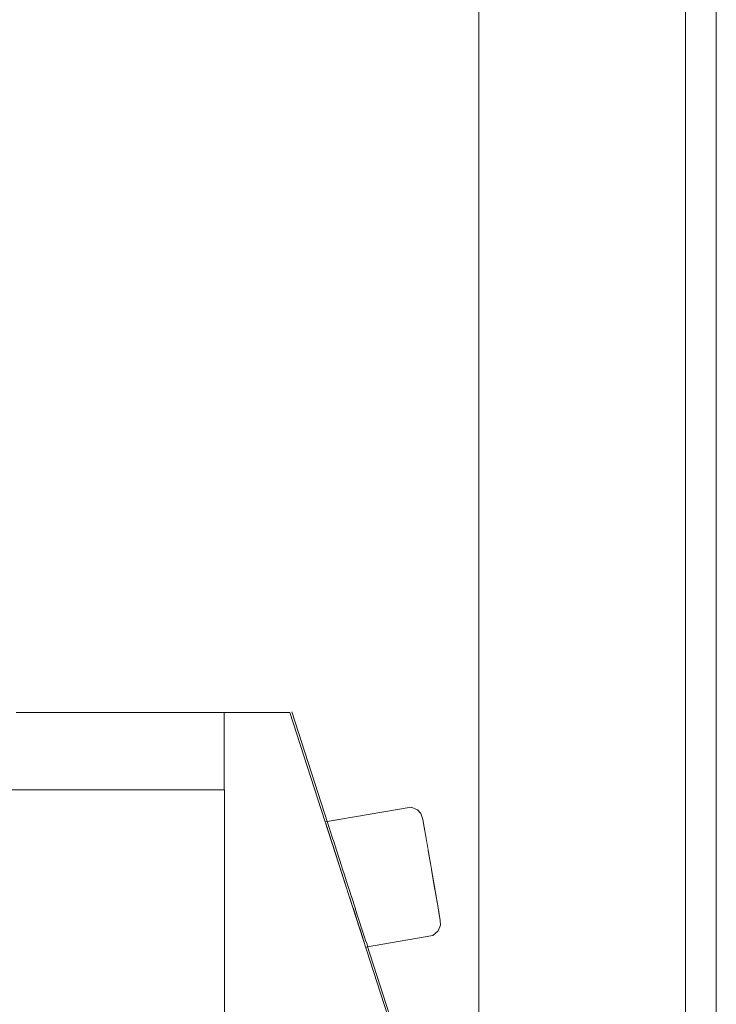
# Model space of a CAD drawing. Header units: millimetres. Extents: x 58537 to 97688, y -8921 to 14216.
# Tile 138 of 189: x 69015 to 69285, y 3617 to 3998. Entities that reach past the tile are written whole.
import ezdxf

# ---------------------------------------------------------------- set-up
doc = ezdxf.new("R2010")
doc.units = ezdxf.units.MM
doc.header["$MEASUREMENT"] = 0
doc.linetypes.add('Wipeout_Contour', pattern=[1000, 0, -1000])
for name, color, linetype in [('Nowe_A-Armatura', 7, 'Continuous'), ('Nowe_A-Wymiary-Zewnętrzne', 7, 'Continuous'), ('Nowe_Drzwi Archicad', 7, 'Continuous')]:
    doc.layers.add(name, color=color, linetype=linetype)
for name, color, linetype, lineweight in [('Nowe_A-Armatura_Nr_pióra__2', 8, 'Continuous', 13), ('Nowe_A-Wymiary-Zewnętrzne_Nr_pióra__46', 5, 'Continuous', 15), ('Nowe_Drzwi Archicad_Nr_pióra__3', 7, 'Continuous', 13)]:
    doc.layers.add(name, color=color, linetype=linetype, lineweight=lineweight)
doc.layers.add('Nowe_A-Wymiary-Zewnętrzne_Nr_pióra__45', color=7, linetype='Continuous', lineweight=15, true_color=0x40a5ff)
doc.layers.add('Nowe_A-Wymiary-Zewnętrzne_Nr_pióra__85', color=7, linetype='Continuous', lineweight=13, true_color=0x80c2ff)
doc.styles.add('STYL_AUTOMATYCZNY_2', font='arial.ttf')
doc.dimstyles.new('STYL_AUTOMATYCZNY__1', dxfattribs={"dimtxt": 125, "dimasz": 47.5, "dimexe": 0.18, "dimexo": 20, "dimgap": 0, "dimtad": 1, "dimdec": 1, "dimlfac": 0.1, "dimzin": 0, "dimdsep": 46, "dimtxsty": 'STYL_AUTOMATYCZNY_2', "dimblk": 'ARROWHEAD_11', "dimblk1": 'ARROWHEAD_11', "dimblk2": 'ARROWHEAD_11', "dimcen": 0.09, "dimclrd": 256, "dimclre": 256, "dimclrt": 5, "dimadec": 1, "dimazin": 0, "dimtfac": 1, "dimtdec": 4, "dimtmove": 0, "dimatfit": 3, "dimfxl": 0, "dimtolj": 1, "dimtzin": 0, "dimarcsym": 0})

# ---------------------------------------------------------------- blocks, each defined once
blk = doc.blocks.new('ElemPrzekroju_168')
at = {"color": 254, "linetype": 'Wipeout_Contour', "lineweight": 0, "ltscale": 276851.97119}
blk.add_wipeout([(69094.59, 3607), (69159.59, 3607), (69119.86, 3729.98), (69094.59, 3607.85)], dxfattribs=at).dxf.layer = 'Nowe_A-Armatura'
at = {"color": 254, "linetype": 'Wipeout_Contour', "lineweight": 0, "ltscale": 207804.738133}
blk.add_wipeout([(69169.15, 3690.69), (69170.65, 3690.85), (69169.26, 3692.31)], dxfattribs=at).dxf.layer = 'Nowe_A-Armatura'
at = {"color": 254, "linetype": 'Wipeout_Contour', "lineweight": 0, "ltscale": 345992.706849}
blk.add_wipeout([(69119.86, 3729.98), (69094.41, 3729.98), (69094.41, 3700), (69094.59, 3700), (69094.59, 3607.85)], dxfattribs=at).dxf.layer = 'Nowe_A-Armatura'
at = {"color": 254, "linetype": 'Wipeout_Contour', "lineweight": 0, "ltscale": 207731.0572}
blk.add_wipeout([(69134.13, 3685.81), (69135.83, 3680.56), (69166.24, 3689.18)], dxfattribs=at).dxf.layer = 'Nowe_A-Armatura'
at = {"color": 254, "linetype": 'Wipeout_Contour', "lineweight": 0, "ltscale": 207776.029247}
blk.add_wipeout([(69142.89, 3658.7), (69172.75, 3658.34), (69170.41, 3664.74)], dxfattribs=at).dxf.layer = 'Nowe_A-Armatura'
at = {"color": 254, "linetype": 'Wipeout_Contour', "lineweight": 0, "ltscale": 207757.282834}
blk.add_wipeout([(69173.38, 3647.38), (69146.9, 3646.29), (69148.59, 3641.04)], dxfattribs=at).dxf.layer = 'Nowe_A-Armatura'
at = {"color": 254, "linetype": 'Wipeout_Contour', "lineweight": 0, "ltscale": 345721.992147}
blk.add_wipeout([(69007.54, 3700), (69094.41, 3700), (69094.41, 3730), (69013.43, 3725.62), (69012.57, 3717.16)], dxfattribs=at).dxf.layer = 'Nowe_A-Armatura'
at = {"color": 254, "linetype": 'Wipeout_Contour', "lineweight": 0, "ltscale": 207728.944384}
blk.add_wipeout([(69134.13, 3685.81), (69165.74, 3692.12), (69133.69, 3687.19)], dxfattribs=at).dxf.layer = 'Nowe_A-Armatura'
at = {"color": 254, "linetype": 'Wipeout_Contour', "lineweight": 0, "ltscale": 207750.363539}
blk.add_wipeout([(69172.75, 3658.34), (69142.89, 3658.7), (69144.35, 3654.16)], dxfattribs=at).dxf.layer = 'Nowe_A-Armatura'
at = {"color": 254, "linetype": 'Wipeout_Contour', "lineweight": 0, "ltscale": 207759.436606}
blk.add_wipeout([(69173.88, 3644.44), (69148.59, 3641.04), (69149.04, 3639.66)], dxfattribs=at).dxf.layer = 'Nowe_A-Armatura'
at = {"color": 254, "linetype": 'Wipeout_Contour', "lineweight": 0, "ltscale": 207424.068826}
blk.add_wipeout([(69013.88, 3730), (69013.43, 3725.62), (69094.41, 3730)], dxfattribs=at).dxf.layer = 'Nowe_A-Armatura'
at = {"color": 254, "linetype": 'Wipeout_Contour', "lineweight": 0, "ltscale": 1449158.234473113}
blk.add_wipeout([(68694.25, 3580), (68700.17, 3579), (68842.29, 3579), (68834.76, 3534.38), (68827.39, 3489.67), (68818.01, 3445.32), (68806.93, 3401.37), (68802.68, 3385.7), (69094.59, 2890), (69094.59, 3700), (69007.54, 3700), (69007.33, 3699.27), (69001.28, 3681.63), (68994.49, 3664.25), (68987.27, 3647.06), (68979.72, 3630), (68954.72, 3630), (68952.32, 3617), (68948.76, 3604.26), (68944.09, 3591.9), (68938.32, 3580)], dxfattribs=at).dxf.layer = 'Nowe_A-Armatura'
at = {"color": 254, "linetype": 'Wipeout_Contour', "lineweight": 0, "ltscale": 207735.109468}
blk.add_wipeout([(69135.83, 3680.56), (69138.37, 3672.68), (69167.03, 3684.55)], dxfattribs=at).dxf.layer = 'Nowe_A-Armatura'
at = {"color": 254, "linetype": 'Wipeout_Contour', "lineweight": 0, "ltscale": 207745.857984}
blk.add_wipeout([(69142.89, 3658.7), (69170.41, 3664.74), (69141.36, 3663.42)], dxfattribs=at).dxf.layer = 'Nowe_A-Armatura'
at = {"color": 254, "linetype": 'Wipeout_Contour', "lineweight": 0, "ltscale": 207753.163676}
blk.add_wipeout([(69172.59, 3652.01), (69144.35, 3654.16), (69146.9, 3646.29)], dxfattribs=at).dxf.layer = 'Nowe_A-Armatura'
at = {"color": 254, "linetype": 'Wipeout_Contour', "lineweight": 0, "ltscale": 207761.269943}
blk.add_wipeout([(69175.25, 3643.66), (69149.04, 3639.66), (69149.19, 3639.19)], dxfattribs=at).dxf.layer = 'Nowe_A-Armatura'
at = {"layer": 'Nowe_A-Armatura_Nr_pióra__2', "color": 8, "linetype": 'Continuous', "lineweight": 13}
for p, q in [((69094.41, 3730), (69013.88, 3730)), ((69094.41, 3700), (69094.41, 3729.98)), ((69094.41, 3729.98), (69119.86, 3729.98)), ((69007.54, 3700), (69094.59, 3700)), ((69094.59, 2890), (69094.59, 3700))]:
    blk.add_line(p, q, dxfattribs=at)
at = {"color": 254, "linetype": 'Wipeout_Contour', "lineweight": 0, "ltscale": 207740.443031}
blk.add_wipeout([(69169.32, 3678.54), (69138.37, 3672.68), (69139.84, 3668.14)], dxfattribs=at).dxf.layer = 'Nowe_A-Armatura'
at = {"color": 254, "linetype": 'Wipeout_Contour', "lineweight": 0, "ltscale": 207778.695322}
blk.add_wipeout([(69172.75, 3658.34), (69144.35, 3654.16), (69172.59, 3652.01)], dxfattribs=at).dxf.layer = 'Nowe_A-Armatura'
at = {"color": 254, "linetype": 'Wipeout_Contour', "lineweight": 0, "ltscale": 207785.298876}
blk.add_wipeout([(69149.04, 3639.66), (69175.25, 3643.66), (69173.88, 3644.44)], dxfattribs=at).dxf.layer = 'Nowe_A-Armatura'
at = {"color": 254, "linetype": 'Wipeout_Contour', "lineweight": 0, "ltscale": 207742.470835}
blk.add_wipeout([(69141.36, 3663.42), (69169.21, 3671.82), (69139.84, 3668.14)], dxfattribs=at).dxf.layer = 'Nowe_A-Armatura'
at = {"color": 254, "linetype": 'Wipeout_Contour', "lineweight": 0, "ltscale": 207783.199912}
blk.add_wipeout([(69173.38, 3647.38), (69148.59, 3641.04), (69173.88, 3644.44)], dxfattribs=at).dxf.layer = 'Nowe_A-Armatura'
at = {"color": 254, "linetype": 'Wipeout_Contour', "lineweight": 0, "ltscale": 207770.237761}
blk.add_wipeout([(69169.21, 3671.82), (69169.32, 3678.54), (69139.84, 3668.14)], dxfattribs=at).dxf.layer = 'Nowe_A-Armatura'
at = {"color": 254, "linetype": 'Wipeout_Contour', "lineweight": 0, "ltscale": 207780.883666}
blk.add_wipeout([(69173.38, 3647.38), (69172.59, 3652.01), (69146.9, 3646.29)], dxfattribs=at).dxf.layer = 'Nowe_A-Armatura'
at = {"color": 254, "linetype": 'Wipeout_Contour', "lineweight": 0, "ltscale": 207771.89729}
blk.add_wipeout([(69141.36, 3663.42), (69170.41, 3664.74), (69169.21, 3671.82)], dxfattribs=at).dxf.layer = 'Nowe_A-Armatura'
at = {"color": 254, "linetype": 'Wipeout_Contour', "lineweight": 0, "ltscale": 207817.279717}
blk.add_wipeout([(69177.26, 3654.33), (69171.42, 3688.52), (69178.08, 3649.49)], dxfattribs=at).dxf.layer = 'Nowe_A-Armatura'
at = {"color": 254, "linetype": 'Wipeout_Contour', "lineweight": 0, "ltscale": 207767.596309}
blk.add_wipeout([(69169.32, 3678.54), (69167.03, 3684.55), (69138.37, 3672.68)], dxfattribs=at).dxf.layer = 'Nowe_A-Armatura'
at = {"color": 254, "linetype": 'Wipeout_Contour', "lineweight": 0, "ltscale": 207762.916369}
blk.add_wipeout([(69166.24, 3689.18), (69135.83, 3680.56), (69167.03, 3684.55)], dxfattribs=at).dxf.layer = 'Nowe_A-Armatura'
at = {"color": 254, "linetype": 'Wipeout_Contour', "lineweight": 0, "ltscale": 207820.755417}
blk.add_wipeout([(69178.08, 3649.49), (69176.13, 3660.83), (69177.16, 3653.92)], dxfattribs=at).dxf.layer = 'Nowe_A-Armatura'
at = {"layer": 'Nowe_A-Armatura_Nr_pióra__2', "color": 8, "linetype": 'Continuous', "lineweight": 13}
blk.add_line((69135.03, 3683.02), (69135.83, 3680.56), dxfattribs=at)
at = {"color": 254, "linetype": 'Wipeout_Contour', "lineweight": 0, "ltscale": 207760.91109}
blk.add_wipeout([(69133.52, 3687.72), (69165.74, 3692.12), (69166.81, 3693.3)], dxfattribs=at).dxf.layer = 'Nowe_A-Armatura'
at = {"color": 254, "linetype": 'Wipeout_Contour', "lineweight": 0, "ltscale": 207816.674649}
blk.add_wipeout([(69176.13, 3660.83), (69178.08, 3649.49), (69171.42, 3688.52)], dxfattribs=at).dxf.layer = 'Nowe_A-Armatura'
at = {"color": 254, "linetype": 'Wipeout_Contour', "lineweight": 0, "ltscale": 207760.609002}
blk.add_wipeout([(69166.24, 3689.18), (69165.74, 3692.12), (69134.13, 3685.81)], dxfattribs=at).dxf.layer = 'Nowe_A-Armatura'
at = {"color": 254, "linetype": 'Wipeout_Contour', "lineweight": 0, "ltscale": 207810.847981}
blk.add_wipeout([(69173.3, 3677.09), (69171.42, 3688.52), (69171.88, 3684.23)], dxfattribs=at).dxf.layer = 'Nowe_A-Armatura'
at = {"color": 254, "linetype": 'Wipeout_Contour', "lineweight": 0, "ltscale": 207728.4357}
blk.add_wipeout([(69165.74, 3692.12), (69133.52, 3687.72), (69133.69, 3687.19)], dxfattribs=at).dxf.layer = 'Nowe_A-Armatura'
at = {"color": 254, "linetype": 'Wipeout_Contour', "lineweight": 0, "ltscale": 207813.691056}
blk.add_wipeout([(69176.13, 3660.83), (69171.42, 3688.52), (69173.3, 3677.09)], dxfattribs=at).dxf.layer = 'Nowe_A-Armatura'
at = {"layer": 'Nowe_A-Armatura_Nr_pióra__2', "color": 8, "linetype": 'Continuous', "lineweight": 13}
for p, q in [((69119.86, 3729.98), (69159.59, 3607)), ((69160.35, 3607.25), (69120.62, 3730.23)), ((69133.52, 3687.72), (69133.69, 3687.19))]:
    blk.add_line(p, q, dxfattribs=at)
at = {"color": 254, "linetype": 'Wipeout_Contour', "lineweight": 0, "ltscale": 207805.530463}
blk.add_wipeout([(69169.63, 3685.63), (69171.88, 3684.23), (69169.15, 3690.69)], dxfattribs=at).dxf.layer = 'Nowe_A-Armatura'
at = {"color": 254, "linetype": 'Wipeout_Contour', "lineweight": 0, "ltscale": 207815.79244}
blk.add_wipeout([(69173.3, 3677.09), (69174.63, 3669.11), (69176.13, 3660.83)], dxfattribs=at).dxf.layer = 'Nowe_A-Armatura'
at = {"color": 254, "linetype": 'Wipeout_Contour', "lineweight": 0, "ltscale": 207797.292985}
blk.add_wipeout([(69166.81, 3693.3), (69165.74, 3692.12), (69169.15, 3690.69)], dxfattribs=at).dxf.layer = 'Nowe_A-Armatura'
at = {"color": 254, "linetype": 'Wipeout_Contour', "lineweight": 0, "ltscale": 207806.699848}
blk.add_wipeout([(69171.75, 3677.73), (69171.88, 3684.23), (69169.63, 3685.63)], dxfattribs=at).dxf.layer = 'Nowe_A-Armatura'
at = {"color": 254, "linetype": 'Wipeout_Contour', "lineweight": 0, "ltscale": 207804.618274}
blk.add_wipeout([(69169.32, 3678.54), (69171.75, 3677.73), (69169.63, 3685.63)], dxfattribs=at).dxf.layer = 'Nowe_A-Armatura'
at = {"color": 254, "linetype": 'Wipeout_Contour', "lineweight": 0, "ltscale": 207799.558472}
blk.add_wipeout([(69169.63, 3685.63), (69167.03, 3684.55), (69169.32, 3678.54)], dxfattribs=at).dxf.layer = 'Nowe_A-Armatura'
at = {"color": 254, "linetype": 'Wipeout_Contour', "lineweight": 0, "ltscale": 207813.306382}
blk.add_wipeout([(69173.3, 3677.09), (69172.97, 3668.83), (69174.63, 3669.11)], dxfattribs=at).dxf.layer = 'Nowe_A-Armatura'
at = {"color": 254, "linetype": 'Wipeout_Contour', "lineweight": 0, "ltscale": 207799.506945}
blk.add_wipeout([(69169.15, 3690.69), (69166.24, 3689.18), (69169.63, 3685.63)], dxfattribs=at).dxf.layer = 'Nowe_A-Armatura'
at = {"color": 254, "linetype": 'Wipeout_Contour', "lineweight": 0, "ltscale": 207810.34736}
blk.add_wipeout([(69172.97, 3668.83), (69173.3, 3677.09), (69171.75, 3677.73)], dxfattribs=at).dxf.layer = 'Nowe_A-Armatura'
at = {"color": 254, "linetype": 'Wipeout_Contour', "lineweight": 0, "ltscale": 207796.672942}
blk.add_wipeout([(69166.24, 3689.18), (69169.15, 3690.69), (69165.74, 3692.12)], dxfattribs=at).dxf.layer = 'Nowe_A-Armatura'
at = {"color": 254, "linetype": 'Wipeout_Contour', "lineweight": 0, "ltscale": 207814.586266}
blk.add_wipeout([(69174.84, 3659.63), (69176.13, 3660.83), (69172.97, 3668.83)], dxfattribs=at).dxf.layer = 'Nowe_A-Armatura'
at = {"color": 254, "linetype": 'Wipeout_Contour', "lineweight": 0, "ltscale": 207806.149834}
blk.add_wipeout([(69169.15, 3690.69), (69171.42, 3688.52), (69170.65, 3690.85)], dxfattribs=at).dxf.layer = 'Nowe_A-Armatura'
at = {"color": 254, "linetype": 'Wipeout_Contour', "lineweight": 0, "ltscale": 207804.405109}
blk.add_wipeout([(69172.97, 3668.83), (69169.21, 3671.82), (69170.41, 3664.74)], dxfattribs=at).dxf.layer = 'Nowe_A-Armatura'
at = {"color": 254, "linetype": 'Wipeout_Contour', "lineweight": 0, "ltscale": 207817.299343}
blk.add_wipeout([(69175.7, 3651.63), (69177.16, 3653.92), (69174.84, 3659.63)], dxfattribs=at).dxf.layer = 'Nowe_A-Armatura'
at = {"color": 254, "linetype": 'Wipeout_Contour', "lineweight": 0, "ltscale": 207800.176262}
blk.add_wipeout([(69166.81, 3693.3), (69169.15, 3690.69), (69169.26, 3692.31)], dxfattribs=at).dxf.layer = 'Nowe_A-Armatura'
at = {"color": 254, "linetype": 'Wipeout_Contour', "lineweight": 0, "ltscale": 207806.569809}
blk.add_wipeout([(69169.32, 3678.54), (69172.97, 3668.83), (69171.75, 3677.73)], dxfattribs=at).dxf.layer = 'Nowe_A-Armatura'
at = {"color": 254, "linetype": 'Wipeout_Contour', "lineweight": 0, "ltscale": 207812.83012}
blk.add_wipeout([(69175.7, 3651.63), (69174.84, 3659.63), (69172.75, 3658.34)], dxfattribs=at).dxf.layer = 'Nowe_A-Armatura'
at = {"color": 254, "linetype": 'Wipeout_Contour', "lineweight": 0, "ltscale": 207806.841611}
blk.add_wipeout([(69169.15, 3690.69), (69171.88, 3684.23), (69171.42, 3688.52)], dxfattribs=at).dxf.layer = 'Nowe_A-Armatura'
at = {"color": 254, "linetype": 'Wipeout_Contour', "lineweight": 0, "ltscale": 207804.321296}
blk.add_wipeout([(69172.97, 3668.83), (69169.32, 3678.54), (69169.21, 3671.82)], dxfattribs=at).dxf.layer = 'Nowe_A-Armatura'
at = {"color": 254, "linetype": 'Wipeout_Contour', "lineweight": 0, "ltscale": 207819.768743}
blk.add_wipeout([(69175.7, 3651.63), (69178.08, 3649.49), (69177.16, 3653.92)], dxfattribs=at).dxf.layer = 'Nowe_A-Armatura'
at = {"layer": 'Nowe_A-Armatura_Nr_pióra__2', "color": 8, "linetype": 'Continuous', "lineweight": 13}
blk.add_line((69166.81, 3693.3), (69169.26, 3692.31), dxfattribs=at)
at = {"color": 254, "linetype": 'Wipeout_Contour', "lineweight": 0, "ltscale": 207797.665334}
blk.add_wipeout([(69169.63, 3685.63), (69166.24, 3689.18), (69167.03, 3684.55)], dxfattribs=at).dxf.layer = 'Nowe_A-Armatura'
at = {"color": 254, "linetype": 'Wipeout_Contour', "lineweight": 0, "ltscale": 207810.730912}
blk.add_wipeout([(69171.75, 3677.73), (69173.3, 3677.09), (69171.88, 3684.23)], dxfattribs=at).dxf.layer = 'Nowe_A-Armatura'
at = {"color": 254, "linetype": 'Wipeout_Contour', "lineweight": 0, "ltscale": 207811.571947}
blk.add_wipeout([(69172.97, 3668.83), (69172.75, 3658.34), (69174.84, 3659.63)], dxfattribs=at).dxf.layer = 'Nowe_A-Armatura'
at = {"color": 254, "linetype": 'Wipeout_Contour', "lineweight": 0, "ltscale": 207819.080899}
blk.add_wipeout([(69178.08, 3649.49), (69175.7, 3651.63), (69176.62, 3646.71)], dxfattribs=at).dxf.layer = 'Nowe_A-Armatura'
at = {"layer": 'Nowe_A-Armatura_Nr_pióra__2', "color": 8, "linetype": 'Continuous', "lineweight": 13}
for p, q in [((69166.81, 3693.3), (69133.52, 3687.72)), ((69169.26, 3692.31), (69170.65, 3690.85)), ((69170.65, 3690.85), (69171.42, 3688.52))]:
    blk.add_line(p, q, dxfattribs=at)
at = {"color": 254, "linetype": 'Wipeout_Contour', "lineweight": 0, "ltscale": 207806.641578}
blk.add_wipeout([(69172.75, 3658.34), (69172.97, 3668.83), (69170.41, 3664.74)], dxfattribs=at).dxf.layer = 'Nowe_A-Armatura'
at = {"color": 254, "linetype": 'Wipeout_Contour', "lineweight": 0, "ltscale": 207820.821379}
blk.add_wipeout([(69176.62, 3646.71), (69178.2, 3647.69), (69178.08, 3649.49)], dxfattribs=at).dxf.layer = 'Nowe_A-Armatura'
at = {"color": 254, "linetype": 'Wipeout_Contour', "lineweight": 0, "ltscale": 207814.990185}
blk.add_wipeout([(69172.97, 3668.83), (69176.13, 3660.83), (69174.63, 3669.11)], dxfattribs=at).dxf.layer = 'Nowe_A-Armatura'
at = {"color": 254, "linetype": 'Wipeout_Contour', "lineweight": 0, "ltscale": 207810.793165}
blk.add_wipeout([(69172.75, 3658.34), (69172.59, 3652.01), (69175.7, 3651.63)], dxfattribs=at).dxf.layer = 'Nowe_A-Armatura'
at = {"color": 254, "linetype": 'Wipeout_Contour', "lineweight": 0, "ltscale": 207820.319199}
blk.add_wipeout([(69178.2, 3647.69), (69176.62, 3646.71), (69177.26, 3645.43)], dxfattribs=at).dxf.layer = 'Nowe_A-Armatura'
at = {"color": 254, "linetype": 'Wipeout_Contour', "lineweight": 0, "ltscale": 207818.053802}
blk.add_wipeout([(69174.84, 3659.63), (69177.16, 3653.92), (69176.13, 3660.83)], dxfattribs=at).dxf.layer = 'Nowe_A-Armatura'
at = {"color": 254, "linetype": 'Wipeout_Contour', "lineweight": 0, "ltscale": 207813.925403}
blk.add_wipeout([(69175.7, 3651.63), (69173.38, 3647.38), (69176.62, 3646.71)], dxfattribs=at).dxf.layer = 'Nowe_A-Armatura'
at = {"layer": 'Nowe_A-Armatura_Nr_pióra__2', "color": 8, "linetype": 'Continuous', "lineweight": 13}
blk.add_line((69171.42, 3688.52), (69177.26, 3654.33), dxfattribs=at)
at = {"color": 254, "linetype": 'Wipeout_Contour', "lineweight": 0, "ltscale": 207812.32108}
blk.add_wipeout([(69176.62, 3646.71), (69173.38, 3647.38), (69173.88, 3644.44)], dxfattribs=at).dxf.layer = 'Nowe_A-Armatura'
at = {"color": 254, "linetype": 'Wipeout_Contour', "lineweight": 0, "ltscale": 207813.624107}
blk.add_wipeout([(69176.62, 3646.71), (69173.88, 3644.44), (69175.25, 3643.66)], dxfattribs=at).dxf.layer = 'Nowe_A-Armatura'
at = {"color": 254, "linetype": 'Wipeout_Contour', "lineweight": 0, "ltscale": 207816.892074}
blk.add_wipeout([(69175.25, 3643.66), (69177.26, 3645.43), (69176.62, 3646.71)], dxfattribs=at).dxf.layer = 'Nowe_A-Armatura'
at = {"layer": 'Nowe_A-Armatura_Nr_pióra__2', "color": 8, "linetype": 'Continuous', "lineweight": 13}
for p, q in [((69178.2, 3647.69), (69178.08, 3649.49)), ((69149.19, 3639.19), (69175.25, 3643.66)), ((69177.26, 3645.43), (69175.25, 3643.66))]:
    blk.add_line(p, q, dxfattribs=at)
at = {"color": 254, "linetype": 'Wipeout_Contour', "lineweight": 0, "ltscale": 207810.684803}
blk.add_wipeout([(69175.7, 3651.63), (69172.59, 3652.01), (69173.38, 3647.38)], dxfattribs=at).dxf.layer = 'Nowe_A-Armatura'
at = {"layer": 'Nowe_A-Armatura_Nr_pióra__2', "color": 8, "linetype": 'Continuous', "lineweight": 13}
for p, q in [((69177.26, 3654.33), (69178.08, 3649.49)), ((69178.2, 3647.69), (69177.26, 3645.43))]:
    blk.add_line(p, q, dxfattribs=at)
blk = doc.blocks.new('ElemPrzekroju_172')
at = {"color": 254, "linetype": 'Wipeout_Contour', "lineweight": 0, "ltscale": 277585.898593}
blk.add_wipeout([(69273.07, 4927), (69273.07, 2890), (69285.07, 2890), (69285.07, 4915)], dxfattribs=at).dxf.layer = 'Nowe_Drzwi Archicad'
at = {"layer": 'Nowe_Drzwi Archicad_Nr_pióra__3', "color": 7, "linetype": 'Continuous', "lineweight": 13}
blk.add_line((69285.07, 2890), (69285.07, 4915), dxfattribs=at)
at = {"color": 254, "linetype": 'Wipeout_Contour', "lineweight": 0, "ltscale": 1732337.484736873}
blk.add_wipeout([(69193.07, 5007), (69193.07, 3582.51), (69196.77, 3582.51), (69196.77, 3577.26), (69196.81, 3566.73), (69201.22, 3565.53), (69200.95, 3556.91), (69200.15, 3541.5), (69199.41, 3525.36), (69198.74, 3511.57), (69198.1, 3495.28), (69197.53, 3480.35), (69196.97, 3463.91), (69196.77, 3456.63), (69196.77, 3438.64), (69196.79, 3404.77), (69196.77, 3367.41), (69196.77, 3150.3), (69196.79, 3147.12), (69196.77, 3122.76), (69196.77, 3118.49), (69193.07, 3118.49), (69193.07, 2890), (69273.07, 2890), (69273.07, 4927)], dxfattribs=at).dxf.layer = 'Nowe_Drzwi Archicad'
at = {"layer": 'Nowe_Drzwi Archicad_Nr_pióra__3', "color": 7, "linetype": 'Continuous', "lineweight": 13}
for p, q in [((69193.07, 5007), (69193.07, 3582.51)), ((69273.07, 2890), (69273.07, 4927))]:
    blk.add_line(p, q, dxfattribs=at)
blk = doc.blocks.new('*D977')
at = {"layer": 'Nowe_A-Wymiary-Zewnętrzne_Nr_pióra__45', "linetype": 'Continuous', "lineweight": 15, "true_color": 0x40a5ff}
for points in [[(66434, 5430), (66434.95, 5425.22), (66437.66, 5421.16), (66441.72, 5418.45), (66446.5, 5417.5), (66451.28, 5418.45), (66455.34, 5421.16), (66458.05, 5425.22), (66459, 5430), (66458.05, 5434.78), (66455.34, 5438.84), (66451.28, 5441.55), (66446.5, 5442.5), (66441.72, 5441.55), (66437.66, 5438.84), (66434.95, 5434.78)], [(66434, 2890), (66434.95, 2885.22), (66437.66, 2881.16), (66441.72, 2878.45), (66446.5, 2877.5), (66451.28, 2878.45), (66455.34, 2881.16), (66458.05, 2885.22), (66459, 2890), (66458.05, 2894.78), (66455.34, 2898.84), (66451.28, 2901.55), (66446.5, 2902.5), (66441.72, 2901.55), (66437.66, 2898.84), (66434.95, 2894.78)]]:
    blk.add_hatch(color=161, dxfattribs=at).paths.add_polyline_path(points)
at = {"layer": 'Nowe_A-Wymiary-Zewnętrzne_Nr_pióra__45', "color": 161, "linetype": 'Continuous', "lineweight": 15, "true_color": 0x40a5ff}
for centre in [(66446.5, 5430), (66446.5, 2890)]:
    blk.add_circle(centre, 12.5, dxfattribs=at)
at = {"layer": 'Nowe_A-Wymiary-Zewnętrzne_Nr_pióra__85', "color": 151, "linetype": 'Continuous', "lineweight": 13, "true_color": 0x80c2ff}
for p, q in [((66446.5, 2902.5), (66446.5, 5417.5)), ((66434, 2890), (66399.62, 2890)), ((66493.37, 2890), (66459, 2890))]:
    blk.add_line(p, q, dxfattribs=at)
at = {"layer": 'Nowe_A-Wymiary-Zewnętrzne_Nr_pióra__46', "color": 5, "lineweight": 15, "char_height": 125, "attachment_point": 7, "rotation": 90, "style": 'STYL_AUTOMATYCZNY_2'}
for s, insert in [('\\A1;{\\pql;\\fArial|b0|i0|c238|p0;\\W1.000000;21,0}', (66421.5, 5083.85)), ('\\A1;{\\pql;\\fArial|b0|i0|c238|p0;\\W1.000000;254,0}', (66421.5, 3945.5)), ('\\A1;{\\pql;\\fArial|b0|i0|c238|p0;\\W1.000000;14,0}', (66421.5, 2902.5))]:
    blk.add_mtext(s, dxfattribs=dict(at, insert=insert))
blk = doc.blocks.new('ARROWHEAD_11')
at = {"color": 0, "linetype": 'Continuous', "lineweight": 0}
blk.add_line((0, 0), (-1, 0), dxfattribs=at)
at = {"color": 0, "linetype": 'Continuous', "lineweight": 0, "const_width": 0.25, "flags": 128}
blk.add_lwpolyline([(-0.125, 0, 1), (0.125, 0, 1)], format="xyb", close=True, dxfattribs=at)
blk = doc.blocks.new('*D1017')
at = {"layer": 'Nowe_A-Wymiary-Zewnętrzne_Nr_pióra__45', "linetype": 'Continuous', "lineweight": 15, "true_color": 0x40a5ff}
for points in [[(93173.54, 5090), (93174.49, 5085.22), (93177.2, 5081.16), (93181.25, 5078.45), (93186.04, 5077.5), (93190.82, 5078.45), (93194.88, 5081.16), (93197.59, 5085.22), (93198.54, 5090), (93197.59, 5094.78), (93194.88, 5098.84), (93190.82, 5101.55), (93186.04, 5102.5), (93181.25, 5101.55), (93177.2, 5098.84), (93174.49, 5094.78)], [(93173.54, 2890), (93174.49, 2885.22), (93177.2, 2881.16), (93181.25, 2878.45), (93186.04, 2877.5), (93190.82, 2878.45), (93194.88, 2881.16), (93197.59, 2885.22), (93198.54, 2890), (93197.59, 2894.78), (93194.88, 2898.84), (93190.82, 2901.55), (93186.04, 2902.5), (93181.25, 2901.55), (93177.2, 2898.84), (93174.49, 2894.78)]]:
    blk.add_hatch(color=161, dxfattribs=at).paths.add_polyline_path(points)
at = {"layer": 'Nowe_A-Wymiary-Zewnętrzne_Nr_pióra__45', "color": 161, "linetype": 'Continuous', "lineweight": 15, "true_color": 0x40a5ff}
for centre in [(93186.04, 5090), (93186.04, 2890)]:
    blk.add_circle(centre, 12.5, dxfattribs=at)
at = {"layer": 'Nowe_A-Wymiary-Zewnętrzne_Nr_pióra__85', "color": 151, "linetype": 'Continuous', "lineweight": 13, "true_color": 0x80c2ff}
for p, q in [((93173.54, 5090), (93139.16, 5090)), ((93232.91, 5090), (93198.54, 5090)), ((93186.04, 2902.5), (93186.04, 5077.5)), ((93173.54, 2890), (93139.16, 2890)), ((93232.91, 2890), (93198.54, 2890))]:
    blk.add_line(p, q, dxfattribs=at)
at = {"layer": 'Nowe_A-Wymiary-Zewnętrzne_Nr_pióra__46', "color": 5, "lineweight": 15, "char_height": 125, "attachment_point": 7, "rotation": 90, "style": 'STYL_AUTOMATYCZNY_2'}
for s, insert in [('\\A1;{\\pql;\\fArial|b0|i0|c238|p0;\\W1.000000;220,0}', (93161.04, 3942.33)), ('\\A1;{\\pql;\\fArial|b0|i0|c238|p0;\\W1.000000;14,0}', (93161.04, 2902.5))]:
    blk.add_mtext(s, dxfattribs=dict(at, insert=insert))
blk = doc.blocks.new('*D1027')
at = {"layer": 'Nowe_A-Wymiary-Zewnętrzne_Nr_pióra__45', "linetype": 'Continuous', "lineweight": 15, "true_color": 0x40a5ff}
for points in [[(93506.73, 12845.37), (93507.68, 12840.59), (93510.39, 12836.54), (93514.45, 12833.83), (93519.23, 12832.87), (93524.01, 12833.83), (93528.07, 12836.54), (93530.78, 12840.59), (93531.73, 12845.37), (93530.78, 12850.16), (93528.07, 12854.21), (93524.01, 12856.92), (93519.23, 12857.87), (93514.45, 12856.92), (93510.39, 12854.21), (93507.68, 12850.16)], [(93506.73, -450), (93507.68, -454.78), (93510.39, -458.84), (93514.45, -461.55), (93519.23, -462.5), (93524.01, -461.55), (93528.07, -458.84), (93530.78, -454.78), (93531.73, -450), (93530.78, -445.22), (93528.07, -441.16), (93524.01, -438.45), (93519.23, -437.5), (93514.45, -438.45), (93510.39, -441.16), (93507.68, -445.22)]]:
    blk.add_hatch(color=161, dxfattribs=at).paths.add_polyline_path(points)
at = {"layer": 'Nowe_A-Wymiary-Zewnętrzne_Nr_pióra__45', "color": 161, "linetype": 'Continuous', "lineweight": 15, "true_color": 0x40a5ff}
for centre in [(93519.23, 12845.37), (93519.23, -450)]:
    blk.add_circle(centre, 12.5, dxfattribs=at)
at = {"layer": 'Nowe_A-Wymiary-Zewnętrzne_Nr_pióra__85', "color": 151, "linetype": 'Continuous', "lineweight": 13, "true_color": 0x80c2ff}
for p, q in [((93519.23, 12857.87), (93519.23, 12870.37)), ((93506.73, 12845.37), (93472.36, 12845.37)), ((93566.11, 12845.37), (93531.73, 12845.37)), ((93519.23, -437.5), (93519.23, 12832.87)), ((93506.73, -450), (93472.36, -450)), ((93566.11, -450), (93531.73, -450)), ((93519.23, -475), (93519.23, -462.5))]:
    blk.add_line(p, q, dxfattribs=at)
at = {"layer": 'Nowe_A-Wymiary-Zewnętrzne_Nr_pióra__46', "color": 5, "lineweight": 15, "insert": (93494.23, 5911.71), "char_height": 125, "attachment_point": 7, "rotation": 90, "style": 'STYL_AUTOMATYCZNY_2'}
blk.add_mtext('\\A1;{\\pql;\\fArial|b0|i0|c238|p0;\\W1.000000;1\xa0329,5}', dxfattribs=at)
blk = doc.blocks.new('*D1036')
at = {"layer": 'Nowe_A-Wymiary-Zewnętrzne_Nr_pióra__45', "linetype": 'Continuous', "lineweight": 15, "true_color": 0x40a5ff}
for points in [[(90228.51, 5430), (90229.46, 5425.22), (90232.17, 5421.16), (90236.23, 5418.45), (90241.01, 5417.5), (90245.79, 5418.45), (90249.85, 5421.16), (90252.56, 5425.22), (90253.51, 5430), (90252.56, 5434.78), (90249.85, 5438.84), (90245.79, 5441.55), (90241.01, 5442.5), (90236.23, 5441.55), (90232.17, 5438.84), (90229.46, 5434.78)], [(90228.51, 2890), (90229.46, 2885.22), (90232.17, 2881.16), (90236.23, 2878.45), (90241.01, 2877.5), (90245.79, 2878.45), (90249.85, 2881.16), (90252.56, 2885.22), (90253.51, 2890), (90252.56, 2894.78), (90249.85, 2898.84), (90245.79, 2901.55), (90241.01, 2902.5), (90236.23, 2901.55), (90232.17, 2898.84), (90229.46, 2894.78)]]:
    blk.add_hatch(color=161, dxfattribs=at).paths.add_polyline_path(points)
at = {"layer": 'Nowe_A-Wymiary-Zewnętrzne_Nr_pióra__45', "color": 161, "linetype": 'Continuous', "lineweight": 15, "true_color": 0x40a5ff}
for centre in [(90241.01, 5430), (90241.01, 2890)]:
    blk.add_circle(centre, 12.5, dxfattribs=at)
at = {"layer": 'Nowe_A-Wymiary-Zewnętrzne_Nr_pióra__85', "color": 151, "linetype": 'Continuous', "lineweight": 13, "true_color": 0x80c2ff}
for p, q in [((90241.01, 2902.5), (90241.01, 5417.5)), ((90228.51, 2890), (90194.13, 2890)), ((90287.88, 2890), (90253.51, 2890))]:
    blk.add_line(p, q, dxfattribs=at)
at = {"layer": 'Nowe_A-Wymiary-Zewnętrzne_Nr_pióra__46', "color": 5, "lineweight": 15, "char_height": 125, "attachment_point": 7, "rotation": 90, "style": 'STYL_AUTOMATYCZNY_2'}
for s, insert in [('\\A1;{\\pql;\\fArial|b0|i0|c238|p0;\\W1.000000;21,0}', (90216.01, 5083.85)), ('\\A1;{\\pql;\\fArial|b0|i0|c238|p0;\\W1.000000;254,0}', (90216.01, 3945.5)), ('\\A1;{\\pql;\\fArial|b0|i0|c238|p0;\\W1.000000;14,0}', (90216.01, 2902.5))]:
    blk.add_mtext(s, dxfattribs=dict(at, insert=insert))

msp = doc.modelspace()

# ---------------------------------------------------------------- block references
at = {"layer": 'Nowe_A-Armatura', "lineweight": 0}
msp.add_blockref('ElemPrzekroju_168', (0, 0), dxfattribs=at)

# ---------------------------------------------------------------- next in the draw order: block references
at = {"layer": 'Nowe_Drzwi Archicad', "lineweight": 0}
msp.add_blockref('ElemPrzekroju_172', (0, 0), dxfattribs=at)

# ---------------------------------------------------------------- next in the draw order: dimensions: what is measured, and where the dimension line sits
at = {"layer": 'Nowe_A-Wymiary-Zewnętrzne', "color": 151, "linetype": 'Continuous', "lineweight": 13, "true_color": 0x80c2ff}
for base, p1, p2, picture, middle in [((93519.23, 12845.37), (63041.84, -450), (64717.21, 12845.37), '*D1027', (93431.73, 6192.83)), ((66446.5, 5430), (58537.27, 2890), (78005.07, 5430), '*D977', (66359, 4154.89)), ((90241.01, 5430), (58537.27, 2890), (78005.07, 5430), '*D1036', (90153.51, 4154.89)), ((93186.04, 5090), (58537.27, 2890), (64770.07, 5090), '*D1017', (93098.54, 4151.72))]:
    dim = msp.add_linear_dim(base=base, p1=p1, p2=p2, angle=90, dimstyle='STYL_AUTOMATYCZNY__1', dxfattribs=at)
    dim.commit()
    dim.dimension.update_dxf_attribs({"geometry": picture, "text_midpoint": middle, "dimtype": 160, "text_rotation": 90})

doc.saveas('drawing.dxf')
